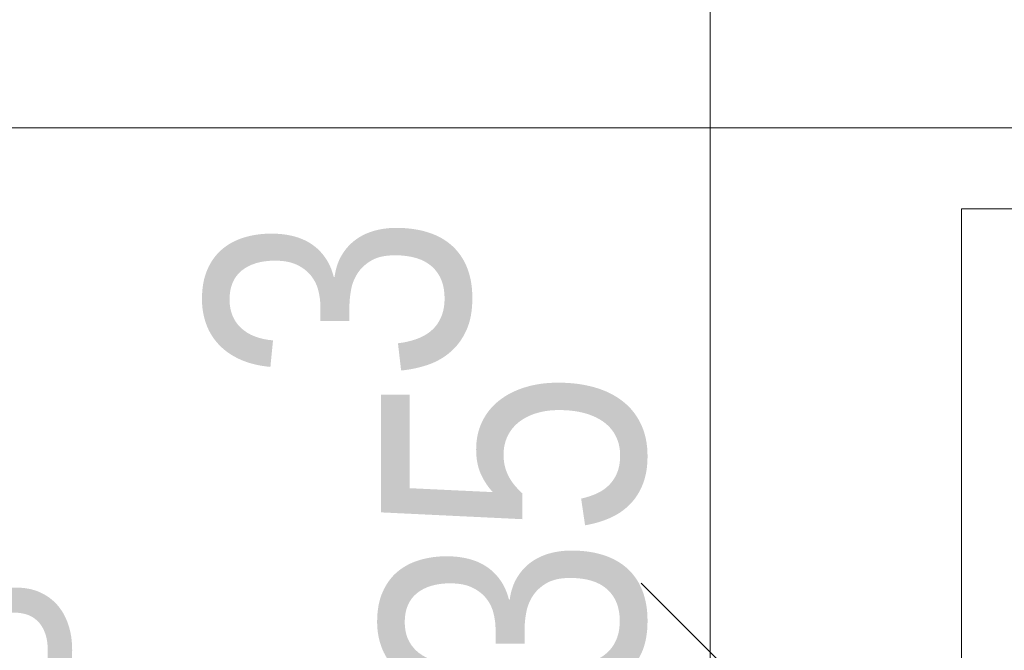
# Model space of a CAD drawing. Extents: x -620 to 300, y 62 to 1162.
# Tile 149 of 256: x -32.2 to -24.65, y 970.87 to 975.7. Entities that reach past the tile are written whole.
import ezdxf
from ezdxf.lldxf.tags import DXFTag

# ---------------------------------------------------------------- set-up
doc = ezdxf.new("R2010")
doc.units = 0
doc.layers.get('0').update_dxf_attribs({"lineweight": 13})
for name, color, linetype, lineweight, true_color in [('30 -34 Innenwände- 11 Durchbruch', 4, 'Continuous', 9, 0x00ffff), ('30 -35 Decken- 2.1 Treppen Innen 2D', 7, 'Continuous', 9, 0x599559), ('70 -76 Bemaßung- 2 Allgemein', 9, 'Continuous', 5, 0x808080), ('E_Aussparung Bemaßung', 5, 'Continuous', 9, 0x0000ff)]:
    doc.layers.add(name, color=color, linetype=linetype, lineweight=lineweight, true_color=true_color)
doc.styles.get("Standard").update_dxf_attribs({"font": 'ARIALN.TTF'})
tags = doc.linetypes.add('fein_strichliert-A06G94XS8I', pattern=[4, 1, -2, 1]).pattern_tags.tags
tags[8:9] = [DXFTag(74, 4), DXFTag(75, 0), DXFTag(340, '0'), DXFTag(46, 0.0), DXFTag(50, 0.0), DXFTag(44, 0.0), DXFTag(45, 0.0)]
tags[6:7] = [DXFTag(74, 4), DXFTag(75, 0), DXFTag(340, '0'), DXFTag(46, 0.0), DXFTag(50, 0.0), DXFTag(44, 0.0), DXFTag(45, 0.0)]
tags[4:5] = [DXFTag(74, 4), DXFTag(75, 0), DXFTag(340, '0'), DXFTag(46, 0.0), DXFTag(50, 0.0), DXFTag(44, 0.0), DXFTag(45, 0.0)]

# ---------------------------------------------------------------- blocks, each defined once
blk = doc.blocks.new('Referenz-A06G94XT8I')
at = {"layer": '30 -34 Innenwände- 11 Durchbruch', "color": 0, "linetype": 'Continuous', "lineweight": -2, "ltscale": 0.13}
blk.add_line((-40.57958754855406, 974.8742248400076), (-20.71929994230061, 974.8742248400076), dxfattribs=at)
at = {"layer": '30 -35 Decken- 2.1 Treppen Innen 2D', "color": 0, "linetype": 'fein_strichliert-A06G94XS8I', "lineweight": -2, "ltscale": 0.13}
for p, q in [((-24.97958754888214, 974.2534325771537), (-24.97958754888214, 887.8534325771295)), ((21.32041245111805, 974.2534325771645), (-24.97958754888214, 974.2534325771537))]:
    blk.add_line(p, q, dxfattribs=at)
at = {"layer": '70 -76 Bemaßung- 2 Allgemein', "color": 0, "linetype": 'Continuous', "lineweight": -2, "ltscale": 0.13}
for p, q in [((-26.90581069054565, 971.9138329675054), (-26.90581069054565, 976.8430321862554)), ((-26.90581069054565, 970.3534325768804), (-26.90581069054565, 971.9138329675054)), ((-26.37523891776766, 970.3228608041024), (-27.43638246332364, 971.3840043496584))]:
    blk.add_line(p, q, dxfattribs=at)
at = {"layer": '70 -76 Bemaßung- 2 Allgemein', "color": 0, "linetype": 'Continuous', "lineweight": -2, "ltscale": 0.13, "char_height": 2.013773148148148, "attachment_point": 1, "rotation": 90}
for s, insert in [('{\\fArial Narrow;3}', (-30.77136247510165, 972.9250673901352)), ('{\\fArial Narrow;35}', (-29.42884704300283, 970.451684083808))]:
    blk.add_mtext(s, dxfattribs=dict(at, insert=insert))
blk = doc.blocks.new('Maß-A06G95318I')
at = {"color": 0, "linetype": 'ByBlock', "lineweight": -2, "ltscale": 0.13, "insert": (-35.79700167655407, 971.3200817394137), "char_height": 2, "attachment_point": 1}
blk.add_mtext('{\\W0.9;\\fArial Narrow|b0|i1;0,78 }', dxfattribs=at)

msp = doc.modelspace()

# ---------------------------------------------------------------- block references
at = {"color": 8, "lineweight": 13, "ltscale": 0.13, "true_color": 0x808080}
msp.add_blockref('Referenz-A06G94XT8I', (0, 0), dxfattribs=at)
at = {"layer": 'E_Aussparung Bemaßung', "ltscale": 0.13}
msp.add_blockref('Maß-A06G95318I', (0, 0), dxfattribs=at)

doc.saveas('drawing.dxf')
